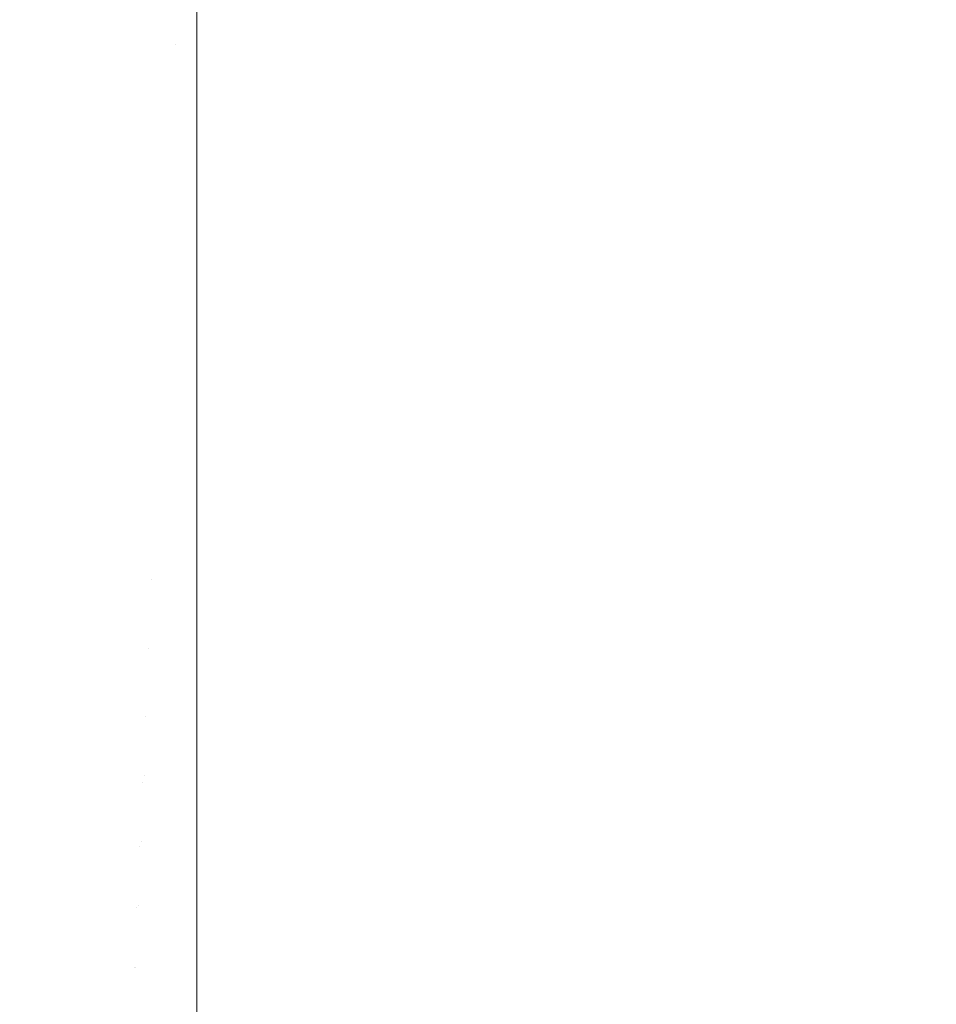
# Model space of a CAD drawing. Header units: centimetres. Extents: x -26 to 27.3, y -25.9 to -24.1.
# Tile 11 of 224: x -25.9262 to -25.8809, y -25.8325 to -25.7838. Entities that reach past the tile are written whole.
import ezdxf

# ---------------------------------------------------------------- set-up
doc = ezdxf.new("R2010")
doc.units = ezdxf.units.CM
doc.header["$LTSCALE"] = 2.54
doc.layers.add('Lucido design-1', color=7, linetype='Continuous')

# ---------------------------------------------------------------- blocks, each defined once
blk = doc.blocks.new('Gruppo-7-1')
at = {"color": 7, "linetype": 'Continuous', "lineweight": 9}
for points, invisible_edges in [([(-25.926277, -25.784051, 1181.62609), (-25.927322, -25.783644, 1181.62609), (-25.925828, -25.780038, 1181.625134), (-25.924942, -25.780383, 1181.625134)], 15), ([(-25.923628, -25.779957, 1182.4205), (-25.924474, -25.779678, 1182.4205), (-25.925865, -25.783615, 1182.419509), (-25.924851, -25.783949, 1182.419509)], 15), ([(-25.922771, -25.7802, 1182.4205), (-25.923628, -25.779957, 1182.4205), (-25.924851, -25.783949, 1182.419509), (-25.923823, -25.78424, 1182.419509)], 15), ([(-25.925214, -25.784411, 1181.62609), (-25.926277, -25.784051, 1181.62609), (-25.924942, -25.780383, 1181.625134), (-25.92404, -25.780689, 1181.625134)], 15), ([(-25.921904, -25.780406, 1182.4205), (-25.922771, -25.7802, 1182.4205), (-25.923823, -25.78424, 1182.419509), (-25.922784, -25.784487, 1182.419509)], 15), ([(-25.921029, -25.780575, 1182.4205), (-25.921904, -25.780406, 1182.4205), (-25.922784, -25.784487, 1182.419509), (-25.921735, -25.78469, 1182.419509)], 15), ([(-25.920148, -25.780707, 1182.4205), (-25.921029, -25.780575, 1182.4205), (-25.921735, -25.78469, 1182.419509), (-25.920678, -25.784848, 1182.419509)], 15), ([(-25.924137, -25.784725, 1181.62609), (-25.925214, -25.784411, 1181.62609), (-25.92404, -25.780689, 1181.625134), (-25.923127, -25.780955, 1181.625134)], 15), ([(-25.923047, -25.784992, 1181.62609), (-25.924137, -25.784725, 1181.62609), (-25.923127, -25.780955, 1181.625134), (-25.922203, -25.781181, 1181.625134)], 15), ([(-25.919262, -25.780801, 1182.4205), (-25.920148, -25.780707, 1182.4205), (-25.920678, -25.784848, 1182.419509), (-25.919616, -25.784962, 1182.419509)], 15), ([(-25.918373, -25.780858, 1182.4205), (-25.919262, -25.780801, 1182.4205), (-25.919616, -25.784962, 1182.419509), (-25.91855, -25.785029, 1182.419509)], 15), ([(-25.918373, -25.780858, 1182.4205), (-25.91855, -25.785029, 1182.419509), (-25.917482, -25.785052, 1182.419509), (-25.917482, -25.780956, 1182.420481)], 11), ([(27.182518, -25.785052, 1182.419509), (27.182518, -25.780956, 1182.420481), (-25.917482, -25.780956, 1182.420481), (-25.917482, -25.785052, 1182.419509)], 10), ([(-25.921947, -25.785211, 1181.62609), (-25.923047, -25.784992, 1181.62609), (-25.922203, -25.781181, 1181.625134), (-25.921269, -25.781367, 1181.625134)], 15), ([(-25.920838, -25.785381, 1181.62609), (-25.921947, -25.785211, 1181.62609), (-25.921269, -25.781367, 1181.625134), (-25.920329, -25.781511, 1181.625134)], 15), ([(-25.919723, -25.785504, 1181.62609), (-25.920838, -25.785381, 1181.62609), (-25.920329, -25.781511, 1181.625134), (-25.919383, -25.781615, 1181.625134)], 15), ([(-25.918604, -25.785577, 1181.62609), (-25.919723, -25.785504, 1181.62609), (-25.919383, -25.781615, 1181.625134), (-25.918433, -25.781677, 1181.625134)], 15), ([(-25.917482, -25.785601, 1181.62609), (-25.918604, -25.785577, 1181.62609), (-25.918433, -25.781677, 1181.625134), (-25.917482, -25.781698, 1181.625134)], 7), ([(27.182518, -25.781698, 1181.625134), (27.182518, -25.785601, 1181.62609), (-25.917482, -25.785601, 1181.62609), (-25.917482, -25.781698, 1181.625134)], 10), ([(-25.925865, -25.783615, 1182.419509), (-25.926865, -25.783238, 1182.419509), (-25.928402, -25.787063, 1182.418342), (-25.927239, -25.787502, 1182.418342)], 15), ([(-25.924851, -25.783949, 1182.419509), (-25.925865, -25.783615, 1182.419509), (-25.927239, -25.787502, 1182.418342), (-25.926058, -25.787891, 1182.418342)], 15), ([(-25.923823, -25.78424, 1182.419509), (-25.924851, -25.783949, 1182.419509), (-25.926058, -25.787891, 1182.418342), (-25.924862, -25.78823, 1182.418342)], 15), ([(-25.926377, -25.788099, 1181.627202), (-25.927599, -25.787684, 1181.627202), (-25.926277, -25.784051, 1181.62609), (-25.925214, -25.784411, 1181.62609)], 15), ([(-25.925138, -25.78846, 1181.627202), (-25.926377, -25.788099, 1181.627202), (-25.925214, -25.784411, 1181.62609), (-25.924137, -25.784725, 1181.62609)], 15), ([(-25.922784, -25.784487, 1182.419509), (-25.923823, -25.78424, 1182.419509), (-25.924862, -25.78823, 1182.418342), (-25.923652, -25.788517, 1182.418342)], 15), ([(-25.921735, -25.78469, 1182.419509), (-25.922784, -25.784487, 1182.419509), (-25.923652, -25.788517, 1182.418342), (-25.922432, -25.788754, 1182.418342)], 15), ([(-25.923884, -25.788767, 1181.627202), (-25.925138, -25.78846, 1181.627202), (-25.924137, -25.784725, 1181.62609), (-25.923047, -25.784992, 1181.62609)], 15), ([(-25.922619, -25.789019, 1181.627202), (-25.923884, -25.788767, 1181.627202), (-25.923047, -25.784992, 1181.62609), (-25.921947, -25.785211, 1181.62609)], 15), ([(-25.920678, -25.784848, 1182.419509), (-25.921735, -25.78469, 1182.419509), (-25.922432, -25.788754, 1182.418342), (-25.921202, -25.788938, 1182.418342)], 15), ([(-25.919616, -25.784962, 1182.419509), (-25.920678, -25.784848, 1182.419509), (-25.921202, -25.788938, 1182.418342), (-25.919966, -25.789069, 1182.418342)], 15), ([(-25.91855, -25.785029, 1182.419509), (-25.919616, -25.784962, 1182.419509), (-25.919966, -25.789069, 1182.418342), (-25.918725, -25.789148, 1182.418342)], 15), ([(-25.921343, -25.789215, 1181.627202), (-25.922619, -25.789019, 1181.627202), (-25.921947, -25.785211, 1181.62609), (-25.920838, -25.785381, 1181.62609)], 15), ([(-25.92006, -25.789355, 1181.627202), (-25.921343, -25.789215, 1181.627202), (-25.920838, -25.785381, 1181.62609), (-25.919723, -25.785504, 1181.62609)], 15), ([(-25.918772, -25.78944, 1181.627202), (-25.92006, -25.789355, 1181.627202), (-25.919723, -25.785504, 1181.62609), (-25.918604, -25.785577, 1181.62609)], 15), ([(-25.91855, -25.785029, 1182.419509), (-25.918725, -25.789148, 1182.418342), (-25.917482, -25.789175, 1182.418342), (-25.917482, -25.785086, 1182.4195)], 11), ([(-25.917482, -25.785086, 1182.4195), (-25.917482, -25.785052, 1182.419509), (-25.91855, -25.785029, 1182.419509)], 10), ([(-25.917482, -25.785052, 1182.419509), (-25.917482, -25.785086, 1182.4195), (27.182518, -25.785086, 1182.4195), (27.182518, -25.785052, 1182.419509)], 10), ([(-25.917482, -25.78917, 1182.418344), (27.182518, -25.78917, 1182.418344), (27.182518, -25.785086, 1182.4195), (-25.917482, -25.785086, 1182.4195)], 5), ([(-25.917482, -25.785769, 1181.626138), (-25.917482, -25.789468, 1181.627202), (-25.918772, -25.78944, 1181.627202), (-25.918604, -25.785577, 1181.62609)], 14), ([(-25.918604, -25.785577, 1181.62609), (-25.917482, -25.785601, 1181.62609), (-25.917482, -25.785769, 1181.626138)], 9), ([(27.182518, -25.785601, 1181.62609), (27.182518, -25.785769, 1181.626138), (-25.917482, -25.785769, 1181.626138), (-25.917482, -25.785601, 1181.62609)], 10), ([(-25.917482, -25.789468, 1181.627202), (-25.917482, -25.785769, 1181.626138), (27.182518, -25.785769, 1181.626138), (27.182518, -25.789468, 1181.627202)], 10), ([(-25.926058, -25.787891, 1182.418342), (-25.927239, -25.787502, 1182.418342), (-25.928592, -25.791333, 1182.417002), (-25.927248, -25.791776, 1182.417002)], 15), ([(-25.924862, -25.78823, 1182.418342), (-25.926058, -25.787891, 1182.418342), (-25.927248, -25.791776, 1182.417002), (-25.925885, -25.792162, 1182.417002)], 15), ([(-25.926127, -25.792153, 1181.628471), (-25.927527, -25.791745, 1181.628471), (-25.926377, -25.788099, 1181.627202), (-25.925138, -25.78846, 1181.627202)], 15), ([(-25.923652, -25.788517, 1182.418342), (-25.924862, -25.78823, 1182.418342), (-25.925885, -25.792162, 1182.417002), (-25.924508, -25.792489, 1182.417002)], 15), ([(-25.924712, -25.792499, 1181.628471), (-25.926127, -25.792153, 1181.628471), (-25.925138, -25.78846, 1181.627202), (-25.923884, -25.788767, 1181.627202)], 15), ([(-25.923282, -25.792784, 1181.628471), (-25.924712, -25.792499, 1181.628471), (-25.923884, -25.788767, 1181.627202), (-25.922619, -25.789019, 1181.627202)], 15), ([(-25.922432, -25.788754, 1182.418342), (-25.923652, -25.788517, 1182.418342), (-25.924508, -25.792489, 1182.417002), (-25.923118, -25.792758, 1182.417002)], 15), ([(-25.921202, -25.788938, 1182.418342), (-25.922432, -25.788754, 1182.418342), (-25.923118, -25.792758, 1182.417002), (-25.921718, -25.792968, 1182.417002)], 15), ([(-25.921842, -25.793005, 1181.628471), (-25.923282, -25.792784, 1181.628471), (-25.922619, -25.789019, 1181.627202), (-25.921343, -25.789215, 1181.627202)], 15), ([(-25.920393, -25.793164, 1181.628471), (-25.921842, -25.793005, 1181.628471), (-25.921343, -25.789215, 1181.627202), (-25.92006, -25.789355, 1181.627202)], 15), ([(-25.919966, -25.789069, 1182.418342), (-25.921202, -25.788938, 1182.418342), (-25.921718, -25.792968, 1182.417002), (-25.92031, -25.793118, 1182.417002)], 15), ([(-25.918939, -25.793259, 1181.628471), (-25.920393, -25.793164, 1181.628471), (-25.92006, -25.789355, 1181.627202), (-25.918772, -25.78944, 1181.627202)], 15), ([(-25.918725, -25.789148, 1182.418342), (-25.919966, -25.789069, 1182.418342), (-25.92031, -25.793118, 1182.417002), (-25.918897, -25.793208, 1182.417002)], 15), ([(-25.917482, -25.793202, 1182.417014), (-25.917482, -25.789175, 1182.418342), (-25.918725, -25.789148, 1182.418342), (-25.918897, -25.793208, 1182.417002)], 14), ([(-25.917482, -25.793202, 1182.417014), (27.182518, -25.793202, 1182.417014), (27.182518, -25.78917, 1182.418344), (-25.917482, -25.78917, 1182.418344)], 5), ([(-25.917482, -25.789956, 1181.627364), (-25.917482, -25.793291, 1181.628471), (-25.918939, -25.793259, 1181.628471), (-25.918772, -25.78944, 1181.627202)], 14), ([(-25.918772, -25.78944, 1181.627202), (-25.917482, -25.789468, 1181.627202), (-25.917482, -25.789956, 1181.627364)], 9), ([(27.182518, -25.789468, 1181.627202), (27.182518, -25.789956, 1181.627364), (-25.917482, -25.789956, 1181.627364), (-25.917482, -25.789468, 1181.627202)], 10), ([(-25.917482, -25.793291, 1181.628471), (-25.917482, -25.789956, 1181.627364), (27.182518, -25.789956, 1181.627364), (27.182518, -25.793291, 1181.628471)], 10), ([(-25.927104, -25.795798, 1181.629894), (-25.928661, -25.795344, 1181.629894), (-25.927527, -25.791745, 1181.628471), (-25.926127, -25.792153, 1181.628471)], 15), ([(-25.925885, -25.792162, 1182.417002), (-25.927248, -25.791776, 1182.417002), (-25.928418, -25.795597, 1182.415492), (-25.926892, -25.796029, 1182.415492)], 15), ([(-25.925529, -25.796183, 1181.629894), (-25.927104, -25.795798, 1181.629894), (-25.926127, -25.792153, 1181.628471), (-25.924712, -25.792499, 1181.628471)], 15), ([(-25.924508, -25.792489, 1182.417002), (-25.925885, -25.792162, 1182.417002), (-25.926892, -25.796029, 1182.415492), (-25.92535, -25.796396, 1182.415492)], 15), ([(-25.923938, -25.7965, 1181.629894), (-25.925529, -25.796183, 1181.629894), (-25.924712, -25.792499, 1181.628471), (-25.923282, -25.792784, 1181.628471)], 15), ([(-25.923118, -25.792758, 1182.417002), (-25.924508, -25.792489, 1182.417002), (-25.92535, -25.796396, 1182.415492), (-25.923794, -25.796697, 1182.415492)], 15), ([(-25.922335, -25.796747, 1181.629894), (-25.923938, -25.7965, 1181.629894), (-25.923282, -25.792784, 1181.628471), (-25.921842, -25.793005, 1181.628471)], 15), ([(-25.921718, -25.792968, 1182.417002), (-25.923118, -25.792758, 1182.417002), (-25.923794, -25.796697, 1182.415492), (-25.922226, -25.796931, 1182.415492)], 15), ([(-25.920722, -25.796923, 1181.629894), (-25.922335, -25.796747, 1181.629894), (-25.921842, -25.793005, 1181.628471), (-25.920393, -25.793164, 1181.628471)], 15), ([(-25.92031, -25.793118, 1182.417002), (-25.921718, -25.792968, 1182.417002), (-25.922226, -25.796931, 1182.415492), (-25.920649, -25.797099, 1182.415492)], 15), ([(-25.919104, -25.797029, 1181.629894), (-25.920722, -25.796923, 1181.629894), (-25.920393, -25.793164, 1181.628471), (-25.918939, -25.793259, 1181.628471)], 15), ([(-25.918897, -25.793208, 1182.417002), (-25.92031, -25.793118, 1182.417002), (-25.920649, -25.797099, 1182.415492), (-25.919067, -25.7972, 1182.415492)], 15), ([(-25.917482, -25.794085, 1181.628771), (-25.917482, -25.797065, 1181.629894), (-25.919104, -25.797029, 1181.629894), (-25.918939, -25.793259, 1181.628471)], 14), ([(-25.917482, -25.797173, 1182.415515), (-25.917482, -25.793238, 1182.417002), (-25.918897, -25.793208, 1182.417002), (-25.919067, -25.7972, 1182.415492)], 14), ([(-25.918939, -25.793259, 1181.628471), (-25.917482, -25.793291, 1181.628471), (-25.917482, -25.794085, 1181.628771)], 9), ([(-25.918897, -25.793208, 1182.417002), (-25.917482, -25.793238, 1182.417002), (-25.917482, -25.793202, 1182.417014)], 9), ([(27.182518, -25.793238, 1182.417002), (27.182518, -25.793202, 1182.417014), (-25.917482, -25.793202, 1182.417014), (-25.917482, -25.793238, 1182.417002)], 10), ([(-25.917482, -25.793238, 1182.417002), (-25.917482, -25.797173, 1182.415515), (27.182518, -25.797173, 1182.415515), (27.182518, -25.793238, 1182.417002)], 10), ([(27.182518, -25.793291, 1181.628471), (27.182518, -25.794085, 1181.628771), (-25.917482, -25.794085, 1181.628771), (-25.917482, -25.793291, 1181.628471)], 10), ([(-25.917482, -25.797065, 1181.629894), (-25.917482, -25.794085, 1181.628771), (27.182518, -25.794085, 1181.628771), (27.182518, -25.797065, 1181.629894)], 10), ([(-25.926333, -25.799812, 1181.631471), (-25.928066, -25.799388, 1181.631471), (-25.927104, -25.795798, 1181.629894), (-25.925529, -25.796183, 1181.629894)], 15), ([(-25.92535, -25.796396, 1182.415492), (-25.926892, -25.796029, 1182.415492), (-25.927881, -25.799825, 1182.413815), (-25.926176, -25.80023, 1182.413815)], 15), ([(-25.924583, -25.800161, 1181.631471), (-25.926333, -25.799812, 1181.631471), (-25.925529, -25.796183, 1181.629894), (-25.923938, -25.7965, 1181.629894)], 15), ([(-25.923794, -25.796697, 1182.415492), (-25.92535, -25.796396, 1182.415492), (-25.926176, -25.80023, 1182.413815), (-25.924456, -25.800563, 1182.413815)], 15), ([(-25.92282, -25.800432, 1181.631471), (-25.924583, -25.800161, 1181.631471), (-25.923938, -25.7965, 1181.629894), (-25.922335, -25.796747, 1181.629894)], 15), ([(-25.922226, -25.796931, 1182.415492), (-25.923794, -25.796697, 1182.415492), (-25.924456, -25.800563, 1182.413815), (-25.922724, -25.800822, 1182.413815)], 15), ([(-25.921046, -25.800626, 1181.631471), (-25.92282, -25.800432, 1181.631471), (-25.922335, -25.796747, 1181.629894), (-25.920722, -25.796923, 1181.629894)], 15), ([(-25.920649, -25.797099, 1182.415492), (-25.922226, -25.796931, 1182.415492), (-25.922724, -25.800822, 1182.413815), (-25.920982, -25.801008, 1182.413815)], 15), ([(-25.919266, -25.800743, 1181.631471), (-25.921046, -25.800626, 1181.631471), (-25.920722, -25.796923, 1181.629894), (-25.919104, -25.797029, 1181.629894)], 15), ([(-25.919067, -25.7972, 1182.415492), (-25.920649, -25.797099, 1182.415492), (-25.920982, -25.801008, 1182.413815), (-25.919234, -25.801119, 1182.413815)], 15), ([(-25.917482, -25.79815, 1181.630355), (-25.917482, -25.800782, 1181.631471), (-25.919266, -25.800743, 1181.631471), (-25.919104, -25.797029, 1181.629894)], 14), ([(-25.919104, -25.797029, 1181.629894), (-25.917482, -25.797065, 1181.629894), (-25.917482, -25.79815, 1181.630355)], 9), ([(-25.919067, -25.7972, 1182.415492), (-25.917482, -25.797234, 1182.415492), (-25.917482, -25.797173, 1182.415515)], 9), ([(27.182518, -25.797065, 1181.629894), (27.182518, -25.79815, 1181.630355), (-25.917482, -25.79815, 1181.630355), (-25.917482, -25.797065, 1181.629894)], 10), ([(27.182518, -25.797234, 1182.415492), (27.182518, -25.797173, 1182.415515), (-25.917482, -25.797173, 1182.415515), (-25.917482, -25.797234, 1182.415492)], 10), ([(-25.917482, -25.801077, 1182.413848), (-25.917482, -25.797234, 1182.415492), (-25.919067, -25.7972, 1182.415492), (-25.919234, -25.801119, 1182.413815)], 14), ([(-25.917482, -25.797234, 1182.415492), (-25.917482, -25.801077, 1182.413848), (27.182518, -25.801077, 1182.413848), (27.182518, -25.797234, 1182.415492)], 10), ([(-25.917482, -25.800782, 1181.631471), (-25.917482, -25.79815, 1181.630355), (27.182518, -25.79815, 1181.630355), (27.182518, -25.800782, 1181.631471)], 10), ([(-25.926176, -25.80023, 1182.413815), (-25.927881, -25.799825, 1182.413815), (-25.928849, -25.803543, 1182.411974), (-25.926986, -25.803986, 1182.411974)], 15), ([(-25.925218, -25.80376, 1181.633198), (-25.927124, -25.80338, 1181.633198), (-25.926333, -25.799812, 1181.631471), (-25.924583, -25.800161, 1181.631471)], 15), ([(-25.924456, -25.800563, 1182.413815), (-25.926176, -25.80023, 1182.413815), (-25.926986, -25.803986, 1182.411974), (-25.925106, -25.80435, 1182.411974)], 15), ([(-25.923297, -25.804055, 1181.633198), (-25.925218, -25.80376, 1181.633198), (-25.924583, -25.800161, 1181.631471), (-25.92282, -25.800432, 1181.631471)], 15), ([(-25.922724, -25.800822, 1182.413815), (-25.924456, -25.800563, 1182.413815), (-25.925106, -25.80435, 1182.411974), (-25.923212, -25.804633, 1182.411974)], 15), ([(-25.921365, -25.804267, 1181.633198), (-25.923297, -25.804055, 1181.633198), (-25.92282, -25.800432, 1181.631471), (-25.921046, -25.800626, 1181.631471)], 15), ([(-25.920982, -25.801008, 1182.413815), (-25.922724, -25.800822, 1182.413815), (-25.923212, -25.804633, 1182.411974), (-25.921308, -25.804836, 1182.411974)], 15), ([(-25.919425, -25.804394, 1181.633198), (-25.921365, -25.804267, 1181.633198), (-25.921046, -25.800626, 1181.631471), (-25.919266, -25.800743, 1181.631471)], 15), ([(-25.919234, -25.801119, 1182.413815), (-25.920982, -25.801008, 1182.413815), (-25.921308, -25.804836, 1182.411974), (-25.919397, -25.804958, 1182.411974)], 15), ([(-25.917482, -25.802142, 1181.632114), (-25.917482, -25.804436, 1181.633198), (-25.919425, -25.804394, 1181.633198), (-25.919266, -25.800743, 1181.631471)], 14), ([(-25.919266, -25.800743, 1181.631471), (-25.917482, -25.800782, 1181.631471), (-25.917482, -25.802142, 1181.632114)], 9), ([(-25.919234, -25.801119, 1182.413815), (-25.917482, -25.801156, 1182.413815), (-25.917482, -25.801077, 1182.413848)], 9), ([(27.182518, -25.800782, 1181.631471), (27.182518, -25.802142, 1181.632114), (-25.917482, -25.802142, 1181.632114), (-25.917482, -25.800782, 1181.631471)], 10), ([(27.182518, -25.801156, 1182.413815), (27.182518, -25.801077, 1182.413848), (-25.917482, -25.801077, 1182.413848), (-25.917482, -25.801156, 1182.413815)], 10), ([(-25.917482, -25.804907, 1182.412018), (-25.917482, -25.801156, 1182.413815), (-25.919234, -25.801119, 1182.413815), (-25.919397, -25.804958, 1182.411974)], 14), ([(-25.917482, -25.801156, 1182.413815), (-25.917482, -25.804907, 1182.412018), (27.182518, -25.804907, 1182.412018), (27.182518, -25.801156, 1182.413815)], 10), ([(-25.917482, -25.804436, 1181.633198), (-25.917482, -25.802142, 1181.632114), (27.182518, -25.802142, 1181.632114), (27.182518, -25.804436, 1181.633198)], 10), ([(-25.92584, -25.807291, 1181.635074), (-25.9279, -25.806881, 1181.635074), (-25.927124, -25.80338, 1181.633198), (-25.925218, -25.80376, 1181.633198)], 15), ([(-25.925106, -25.80435, 1182.411974), (-25.926986, -25.803986, 1182.411974), (-25.927777, -25.807657, 1182.409974), (-25.92574, -25.808051, 1182.409974)], 15), ([(-25.923765, -25.80761, 1181.635074), (-25.92584, -25.807291, 1181.635074), (-25.925218, -25.80376, 1181.633198), (-25.923297, -25.804055, 1181.633198)], 15), ([(-25.923212, -25.804633, 1182.411974), (-25.925106, -25.80435, 1182.411974), (-25.92574, -25.808051, 1182.409974), (-25.923689, -25.808358, 1182.409974)], 15), ([(-25.921677, -25.807839, 1181.635074), (-25.923765, -25.80761, 1181.635074), (-25.923297, -25.804055, 1181.633198), (-25.921365, -25.804267, 1181.633198)], 15), ([(-25.919582, -25.807976, 1181.635074), (-25.921677, -25.807839, 1181.635074), (-25.921365, -25.804267, 1181.633198), (-25.919425, -25.804394, 1181.633198)], 15), ([(-25.917482, -25.806053, 1181.634044), (-25.917482, -25.808022, 1181.635074), (-25.919582, -25.807976, 1181.635074), (-25.919425, -25.804394, 1181.633198)], 14), ([(-25.919425, -25.804394, 1181.633198), (-25.917482, -25.804436, 1181.633198), (-25.917482, -25.806053, 1181.634044)], 9), ([(27.182518, -25.804436, 1181.633198), (27.182518, -25.806053, 1181.634044), (-25.917482, -25.806053, 1181.634044), (-25.917482, -25.804436, 1181.633198)], 10), ([(-25.921308, -25.804836, 1182.411974), (-25.923212, -25.804633, 1182.411974), (-25.923689, -25.808358, 1182.409974), (-25.921626, -25.808578, 1182.409974)], 15), ([(-25.919397, -25.804958, 1182.411974), (-25.921308, -25.804836, 1182.411974), (-25.921626, -25.808578, 1182.409974), (-25.919556, -25.80871, 1182.409974)], 15), ([(-25.917482, -25.808656, 1182.410027), (-25.917482, -25.804999, 1182.411974), (-25.919397, -25.804958, 1182.411974), (-25.919556, -25.80871, 1182.409974)], 14), ([(-25.919397, -25.804958, 1182.411974), (-25.917482, -25.804999, 1182.411974), (-25.917482, -25.804907, 1182.412018)], 9), ([(27.182518, -25.804999, 1182.411974), (27.182518, -25.804907, 1182.412018), (-25.917482, -25.804907, 1182.412018), (-25.917482, -25.804999, 1182.411974)], 10), ([(-25.917482, -25.804999, 1182.411974), (-25.917482, -25.808656, 1182.410027), (27.182518, -25.808656, 1182.410027), (27.182518, -25.804999, 1182.411974)], 10), ([(-25.917482, -25.808022, 1181.635074), (-25.917482, -25.806053, 1181.634044), (27.182518, -25.806053, 1181.634044), (27.182518, -25.808022, 1181.635074)], 10), ([(-25.92645, -25.810748, 1181.637095), (-25.92866, -25.810308, 1181.637095), (-25.9279, -25.806881, 1181.635074), (-25.92584, -25.807291, 1181.635074)], 15), ([(-25.924223, -25.811091, 1181.637095), (-25.92645, -25.810748, 1181.637095), (-25.92584, -25.807291, 1181.635074), (-25.923765, -25.80761, 1181.635074)], 15), ([(-25.92574, -25.808051, 1182.409974), (-25.927777, -25.807657, 1182.409974), (-25.928549, -25.811238, 1182.40782), (-25.926359, -25.811661, 1182.40782)], 15), ([(-25.921983, -25.811336, 1181.637095), (-25.924223, -25.811091, 1181.637095), (-25.923765, -25.80761, 1181.635074), (-25.921677, -25.807839, 1181.635074)], 15), ([(-25.919735, -25.811483, 1181.637095), (-25.921983, -25.811336, 1181.637095), (-25.921677, -25.807839, 1181.635074), (-25.919582, -25.807976, 1181.635074)], 15), ([(-25.923689, -25.808358, 1182.409974), (-25.92574, -25.808051, 1182.409974), (-25.926359, -25.811661, 1182.40782), (-25.924154, -25.811991, 1182.40782)], 15), ([(-25.921626, -25.808578, 1182.409974), (-25.923689, -25.808358, 1182.409974), (-25.924154, -25.811991, 1182.40782), (-25.921937, -25.812227, 1182.40782)], 15), ([(-25.919735, -25.811483, 1181.637095), (-25.919582, -25.807976, 1181.635074), (-25.917482, -25.808022, 1181.635074), (-25.917482, -25.809878, 1181.636142)], 11), ([(27.182518, -25.808022, 1181.635074), (27.182518, -25.809878, 1181.636142), (-25.917482, -25.809878, 1181.636142), (-25.917482, -25.808022, 1181.635074)], 10), ([(-25.919556, -25.80871, 1182.409974), (-25.921626, -25.808578, 1182.409974), (-25.921937, -25.812227, 1182.40782), (-25.919711, -25.812369, 1182.40782)], 15), ([(-25.917482, -25.812318, 1182.407878), (-25.917482, -25.808754, 1182.409974), (-25.919556, -25.80871, 1182.409974), (-25.919711, -25.812369, 1182.40782)], 14), ([(-25.919556, -25.80871, 1182.409974), (-25.917482, -25.808754, 1182.409974), (-25.917482, -25.808656, 1182.410027)], 9), ([(27.182518, -25.808754, 1182.409974), (27.182518, -25.808656, 1182.410027), (-25.917482, -25.808656, 1182.410027), (-25.917482, -25.808754, 1182.409974)], 10), ([(-25.917482, -25.808754, 1182.409974), (-25.917482, -25.812318, 1182.407878), (27.182518, -25.812318, 1182.407878), (27.182518, -25.808754, 1182.409974)], 10), ([(-25.917482, -25.809878, 1181.636142), (-25.917482, -25.811532, 1181.637095), (-25.919735, -25.811483, 1181.637095)], 10), ([(-25.917482, -25.811532, 1181.637095), (-25.917482, -25.809878, 1181.636142), (27.182518, -25.809878, 1181.636142), (27.182518, -25.811532, 1181.637095)], 10), ([(-25.924671, -25.814491, 1181.639259), (-25.927046, -25.814125, 1181.639259), (-25.92645, -25.810748, 1181.637095), (-25.924223, -25.811091, 1181.637095)], 15), ([(-25.922282, -25.814752, 1181.639259), (-25.924671, -25.814491, 1181.639259), (-25.924223, -25.811091, 1181.637095), (-25.921983, -25.811336, 1181.637095)], 15), ([(-25.924154, -25.811991, 1182.40782), (-25.926359, -25.811661, 1182.40782), (-25.926962, -25.815173, 1182.405514), (-25.924607, -25.815526, 1182.405514)], 15), ([(-25.919884, -25.814909, 1181.639259), (-25.922282, -25.814752, 1181.639259), (-25.921983, -25.811336, 1181.637095), (-25.919735, -25.811483, 1181.637095)], 15), ([(-25.919884, -25.814909, 1181.639259), (-25.919735, -25.811483, 1181.637095), (-25.917482, -25.811532, 1181.637095), (-25.917482, -25.813607, 1181.638405)], 11), ([(27.182518, -25.811532, 1181.637095), (27.182518, -25.813607, 1181.638405), (-25.917482, -25.813607, 1181.638405), (-25.917482, -25.811532, 1181.637095)], 10), ([(-25.921937, -25.812227, 1182.40782), (-25.924154, -25.811991, 1182.40782), (-25.924607, -25.815526, 1182.405514), (-25.922239, -25.815778, 1182.405514)], 15), ([(-25.919711, -25.812369, 1182.40782), (-25.921937, -25.812227, 1182.40782), (-25.922239, -25.815778, 1182.405514), (-25.919863, -25.81593, 1182.405514)], 15), ([(-25.917482, -25.815884, 1182.405576), (-25.917482, -25.812417, 1182.40782), (-25.919711, -25.812369, 1182.40782), (-25.919863, -25.81593, 1182.405514)], 14), ([(-25.919711, -25.812369, 1182.40782), (-25.917482, -25.812417, 1182.40782), (-25.917482, -25.812318, 1182.407878)], 9), ([(27.182518, -25.812417, 1182.40782), (27.182518, -25.812318, 1182.407878), (-25.917482, -25.812318, 1182.407878), (-25.917482, -25.812417, 1182.40782)], 10), ([(-25.917482, -25.812417, 1182.40782), (-25.917482, -25.815884, 1182.405576), (27.182518, -25.815884, 1182.405576), (27.182518, -25.812417, 1182.40782)], 10), ([(-25.917482, -25.813607, 1181.638405), (-25.917482, -25.814962, 1181.639259), (-25.919884, -25.814909, 1181.639259)], 10), ([(-25.917482, -25.814962, 1181.639259), (-25.917482, -25.813607, 1181.638405), (27.182518, -25.813607, 1181.638405), (27.182518, -25.814962, 1181.639259)], 10), ([(-25.925107, -25.817804, 1181.641563), (-25.927626, -25.817416, 1181.641563), (-25.927046, -25.814125, 1181.639259), (-25.924671, -25.814491, 1181.639259)], 15), ([(-25.922573, -25.818081, 1181.641563), (-25.925107, -25.817804, 1181.641563), (-25.924671, -25.814491, 1181.639259), (-25.922282, -25.814752, 1181.639259)], 15), ([(-25.924607, -25.815526, 1182.405514), (-25.926962, -25.815173, 1182.405514), (-25.927546, -25.818582, 1182.403062), (-25.925046, -25.818956, 1182.403062)], 15), ([(-25.92003, -25.818248, 1181.641563), (-25.922573, -25.818081, 1181.641563), (-25.922282, -25.814752, 1181.639259), (-25.919884, -25.814909, 1181.639259)], 15), ([(-25.92003, -25.818248, 1181.641563), (-25.919884, -25.814909, 1181.639259), (-25.917482, -25.814962, 1181.639259), (-25.917482, -25.817235, 1181.640827)], 11), ([(27.182518, -25.814962, 1181.639259), (27.182518, -25.817235, 1181.640827), (-25.917482, -25.817235, 1181.640827), (-25.917482, -25.814962, 1181.639259)], 10), ([(-25.922239, -25.815778, 1182.405514), (-25.924607, -25.815526, 1182.405514), (-25.925046, -25.818956, 1182.403062), (-25.922532, -25.819224, 1182.403062)], 15), ([(-25.919863, -25.81593, 1182.405514), (-25.922239, -25.815778, 1182.405514), (-25.922532, -25.819224, 1182.403062), (-25.920009, -25.819385, 1182.403062)], 15), ([(-25.917482, -25.81935, 1182.403125), (-25.917482, -25.81598, 1182.405514), (-25.919863, -25.81593, 1182.405514), (-25.920009, -25.819385, 1182.403062)], 14), ([(-25.919863, -25.81593, 1182.405514), (-25.917482, -25.81598, 1182.405514), (-25.917482, -25.815884, 1182.405576)], 9), ([(27.182518, -25.81598, 1182.405514), (27.182518, -25.815884, 1182.405576), (-25.917482, -25.815884, 1182.405576), (-25.917482, -25.81598, 1182.405514)], 10), ([(-25.917482, -25.81598, 1182.405514), (-25.917482, -25.81935, 1182.403125), (27.182518, -25.81935, 1182.403125), (27.182518, -25.81598, 1182.405514)], 10), ([(-25.925537, -25.821072, 1181.64404), (-25.928198, -25.820662, 1181.64404), (-25.927626, -25.817416, 1181.641563), (-25.925107, -25.817804, 1181.641563)], 15), ([(-25.917482, -25.817235, 1181.640827), (-25.917482, -25.818304, 1181.641563), (-25.92003, -25.818248, 1181.641563)], 10), ([(-25.917482, -25.818304, 1181.641563), (-25.917482, -25.817235, 1181.640827), (27.182518, -25.817235, 1181.640827), (27.182518, -25.818304, 1181.641563)], 10), ([(-25.922861, -25.821365, 1181.64404), (-25.925537, -25.821072, 1181.64404), (-25.925107, -25.817804, 1181.641563), (-25.922573, -25.818081, 1181.641563)], 15), ([(-25.920174, -25.821541, 1181.64404), (-25.922861, -25.821365, 1181.64404), (-25.922573, -25.818081, 1181.641563), (-25.92003, -25.818248, 1181.641563)], 15), ([(-25.925046, -25.818956, 1182.403062), (-25.927546, -25.818582, 1182.403062), (-25.927849, -25.820351, 1182.4017), (-25.925274, -25.820736, 1182.4017)], 15), ([(-25.920174, -25.821541, 1181.64404), (-25.92003, -25.818248, 1181.641563), (-25.917482, -25.818304, 1181.641563), (-25.917482, -25.820754, 1181.643405)], 11), ([(27.182518, -25.818304, 1181.641563), (27.182518, -25.820754, 1181.643405), (-25.917482, -25.820754, 1181.643405), (-25.917482, -25.818304, 1181.641563)], 10), ([(-25.922532, -25.819224, 1182.403062), (-25.925046, -25.818956, 1182.403062), (-25.925274, -25.820736, 1182.4017), (-25.922684, -25.821012, 1182.4017)], 15), ([(-25.920009, -25.819385, 1182.403062), (-25.922532, -25.819224, 1182.403062), (-25.922684, -25.821012, 1182.4017), (-25.920086, -25.821178, 1182.4017)], 15), ([(-25.917482, -25.819438, 1182.403062), (-25.920009, -25.819385, 1182.403062), (-25.920086, -25.821178, 1182.4017), (-25.917482, -25.821233, 1182.4017)], 7), ([(-25.920009, -25.819385, 1182.403062), (-25.917482, -25.819438, 1182.403062), (-25.917482, -25.81935, 1182.403125)], 9), ([(27.182518, -25.819438, 1182.403062), (27.182518, -25.81935, 1182.403125), (-25.917482, -25.81935, 1182.403125), (-25.917482, -25.819438, 1182.403062)], 10), ([(-25.917482, -25.819438, 1182.403062), (-25.917482, -25.821233, 1182.4017), (27.182518, -25.821233, 1182.4017), (27.182518, -25.819438, 1182.403062)], 10), ([(-25.925274, -25.820736, 1182.4017), (-25.927849, -25.820351, 1182.4017), (-25.928402, -25.823573, 1182.399049), (-25.925689, -25.823979, 1182.399049)], 15), ([(-25.925948, -25.824194, 1181.646615), (-25.928745, -25.823763, 1181.646615), (-25.928198, -25.820662, 1181.64404), (-25.925537, -25.821072, 1181.64404)], 15), ([(-25.922684, -25.821012, 1182.4017), (-25.925274, -25.820736, 1182.4017), (-25.925689, -25.823979, 1182.399049), (-25.922962, -25.82427, 1182.399049)], 15), ([(-25.920086, -25.821178, 1182.4017), (-25.922684, -25.821012, 1182.4017), (-25.922962, -25.82427, 1182.399049), (-25.920224, -25.824444, 1182.399049)], 15), ([(-25.917482, -25.820754, 1181.643405), (-25.917482, -25.8216, 1181.64404), (-25.920174, -25.821541, 1181.64404)], 10), ([(-25.917482, -25.8216, 1181.64404), (-25.917482, -25.820754, 1181.643405), (27.182518, -25.820754, 1181.643405), (27.182518, -25.8216, 1181.64404)], 10), ([(-25.923135, -25.824502, 1181.646615), (-25.925948, -25.824194, 1181.646615), (-25.925537, -25.821072, 1181.64404), (-25.922861, -25.821365, 1181.64404)], 15), ([(-25.920311, -25.824687, 1181.646615), (-25.923135, -25.824502, 1181.646615), (-25.922861, -25.821365, 1181.64404), (-25.920174, -25.821541, 1181.64404)], 15), ([(-25.920311, -25.824687, 1181.646615), (-25.920174, -25.821541, 1181.64404), (-25.917482, -25.8216, 1181.64404), (-25.917482, -25.824159, 1181.646132)], 11), ([(-25.920086, -25.821178, 1182.4017), (-25.920224, -25.824444, 1182.399049), (-25.917482, -25.824502, 1182.399049), (-25.917482, -25.822696, 1182.400514)], 11), ([(-25.917482, -25.822696, 1182.400514), (-25.917482, -25.821233, 1182.4017), (-25.920086, -25.821178, 1182.4017)], 10), ([(-25.917482, -25.821233, 1182.4017), (-25.917482, -25.822696, 1182.400514), (27.182518, -25.822696, 1182.400514), (27.182518, -25.821233, 1182.4017)], 10), ([(27.182518, -25.8216, 1181.64404), (27.182518, -25.824159, 1181.646132), (-25.917482, -25.824159, 1181.646132), (-25.917482, -25.8216, 1181.64404)], 10), ([(27.182518, -25.824502, 1182.399049), (27.182518, -25.822696, 1182.400514), (-25.917482, -25.822696, 1182.400514), (-25.917482, -25.824502, 1182.399049)], 10), ([(-25.926345, -25.827212, 1181.649318), (-25.929274, -25.826762, 1181.649318), (-25.928745, -25.823763, 1181.646615), (-25.925948, -25.824194, 1181.646615)], 15), ([(-25.925689, -25.823979, 1182.399049), (-25.928402, -25.823573, 1182.399049), (-25.928937, -25.826695, 1182.39625), (-25.926092, -25.827121, 1182.39625)], 15), ([(-25.922962, -25.82427, 1182.399049), (-25.925689, -25.823979, 1182.399049), (-25.926092, -25.827121, 1182.39625), (-25.92323, -25.827426, 1182.39625)], 15), ([(-25.9234, -25.827535, 1181.649318), (-25.926345, -25.827212, 1181.649318), (-25.925948, -25.824194, 1181.646615), (-25.923135, -25.824502, 1181.646615)], 15), ([(-25.920224, -25.824444, 1182.399049), (-25.922962, -25.82427, 1182.399049), (-25.92323, -25.827426, 1182.39625), (-25.920359, -25.827609, 1182.39625)], 15), ([(-25.920224, -25.824444, 1182.399049), (-25.920359, -25.827609, 1182.39625), (-25.917482, -25.82767, 1182.39625), (-25.917482, -25.825941, 1182.397778)], 11), ([(-25.917482, -25.824159, 1181.646132), (-25.917482, -25.824749, 1181.646615), (-25.920311, -25.824687, 1181.646615)], 10), ([(-25.917482, -25.825941, 1182.397778), (-25.917482, -25.824502, 1182.399049), (-25.920224, -25.824444, 1182.399049)], 10), ([(-25.917482, -25.824749, 1181.646615), (-25.917482, -25.824159, 1181.646132), (27.182518, -25.824159, 1181.646132), (27.182518, -25.824749, 1181.646615)], 10), ([(-25.920444, -25.827729, 1181.649318), (-25.9234, -25.827535, 1181.649318), (-25.923135, -25.824502, 1181.646615), (-25.920311, -25.824687, 1181.646615)], 15), ([(-25.920444, -25.827729, 1181.649318), (-25.920311, -25.824687, 1181.646615), (-25.917482, -25.824749, 1181.646615), (-25.917482, -25.827441, 1181.649006)], 11), ([(-25.917482, -25.824502, 1182.399049), (-25.917482, -25.825941, 1182.397778), (27.182518, -25.825941, 1182.397778), (27.182518, -25.824502, 1182.399049)], 10), ([(27.182518, -25.824749, 1181.646615), (27.182518, -25.827441, 1181.649006), (-25.917482, -25.827441, 1181.649006), (-25.917482, -25.824749, 1181.646615)], 10), ([(27.182518, -25.82767, 1182.39625), (27.182518, -25.825941, 1182.397778), (-25.917482, -25.825941, 1182.397778), (-25.917482, -25.82767, 1182.39625)], 10), ([(-25.926092, -25.827121, 1182.39625), (-25.928937, -25.826695, 1182.39625), (-25.929452, -25.829694, 1182.393323), (-25.926478, -25.830139, 1182.393323)], 15), ([(-25.923656, -25.830459, 1181.652146), (-25.926729, -25.830122, 1181.652146), (-25.926345, -25.827212, 1181.649318), (-25.9234, -25.827535, 1181.649318)], 15), ([(-25.92323, -25.827426, 1182.39625), (-25.926092, -25.827121, 1182.39625), (-25.926478, -25.830139, 1182.393323), (-25.923488, -25.830458, 1182.393323)], 15), ([(-25.920572, -25.830661, 1181.652146), (-25.923656, -25.830459, 1181.652146), (-25.9234, -25.827535, 1181.649318), (-25.920444, -25.827729, 1181.649318)], 15), ([(-25.920359, -25.827609, 1182.39625), (-25.92323, -25.827426, 1182.39625), (-25.923488, -25.830458, 1182.393323), (-25.920488, -25.830649, 1182.393323)], 15), ([(-25.920572, -25.830661, 1181.652146), (-25.920444, -25.827729, 1181.649318), (-25.917482, -25.827793, 1181.649318), (-25.917482, -25.830596, 1181.652019)], 11), ([(-25.920359, -25.827609, 1182.39625), (-25.920488, -25.830649, 1182.393323), (-25.917482, -25.830713, 1182.393323), (-25.917482, -25.829067, 1182.394907)], 11), ([(-25.917482, -25.827441, 1181.649006), (-25.917482, -25.827793, 1181.649318), (-25.920444, -25.827729, 1181.649318)], 10), ([(-25.917482, -25.829067, 1182.394907), (-25.917482, -25.82767, 1182.39625), (-25.920359, -25.827609, 1182.39625)], 10), ([(-25.917482, -25.827793, 1181.649318), (-25.917482, -25.827441, 1181.649006), (27.182518, -25.827441, 1181.649006), (27.182518, -25.827793, 1181.649318)], 10), ([(-25.917482, -25.82767, 1182.39625), (-25.917482, -25.829067, 1182.394907), (27.182518, -25.829067, 1182.394907), (27.182518, -25.82767, 1182.39625)], 10), ([(27.182518, -25.827793, 1181.649318), (27.182518, -25.830596, 1181.652019), (-25.917482, -25.830596, 1181.652019), (-25.917482, -25.827793, 1181.649318)], 10), ([(27.182518, -25.830713, 1182.393323), (27.182518, -25.829067, 1182.394907), (-25.917482, -25.829067, 1182.394907), (-25.917482, -25.830713, 1182.393323)], 10), ([(-25.923902, -25.833268, 1181.655094), (-25.927097, -25.832918, 1181.655094), (-25.926729, -25.830122, 1181.652146), (-25.923656, -25.830459, 1181.652146)], 15), ([(-25.923488, -25.830458, 1182.393323), (-25.926478, -25.830139, 1182.393323), (-25.926848, -25.83303, 1182.390274), (-25.923736, -25.833361, 1182.390274)], 15), ([(-25.920695, -25.833478, 1181.655094), (-25.923902, -25.833268, 1181.655094), (-25.923656, -25.830459, 1181.652146), (-25.920572, -25.830661, 1181.652146)], 15), ([(-25.920488, -25.830649, 1182.393323), (-25.923488, -25.830458, 1182.393323), (-25.923736, -25.833361, 1182.390274), (-25.920612, -25.83356, 1182.390274)], 15), ([(-25.917482, -25.833548, 1181.655094), (-25.920695, -25.833478, 1181.655094), (-25.920572, -25.830661, 1181.652146), (-25.917482, -25.830728, 1181.652146)], 7), ([(-25.920488, -25.830649, 1182.393323), (-25.920612, -25.83356, 1182.390274), (-25.917482, -25.833627, 1182.390274), (-25.917482, -25.832068, 1182.391906)], 11), ([(-25.917482, -25.830596, 1181.652019), (-25.917482, -25.830728, 1181.652146), (-25.920572, -25.830661, 1181.652146)], 10), ([(-25.917482, -25.832068, 1182.391906), (-25.917482, -25.830713, 1182.393323), (-25.920488, -25.830649, 1182.393323)], 10), ([(-25.917482, -25.830728, 1181.652146), (-25.917482, -25.830596, 1181.652019), (27.182518, -25.830596, 1181.652019), (27.182518, -25.830728, 1181.652146)], 10), ([(-25.917482, -25.830713, 1182.393323), (-25.917482, -25.832068, 1182.391906), (27.182518, -25.832068, 1182.391906), (27.182518, -25.830713, 1182.393323)], 10), ([(-25.917482, -25.833548, 1181.655094), (-25.917482, -25.830728, 1181.652146), (27.182518, -25.830728, 1181.652146), (27.182518, -25.833548, 1181.655094)], 10), ([(27.182518, -25.833627, 1182.390274), (27.182518, -25.832068, 1182.391906), (-25.917482, -25.832068, 1182.391906), (-25.917482, -25.833627, 1182.390274)], 10)]:
    blk.add_3dface(points, dxfattribs=dict(at, invisible_edges=invisible_edges))

msp = doc.modelspace()

# ---------------------------------------------------------------- block references
at = {"layer": 'Lucido design-1', "color": 7}
msp.add_blockref('Gruppo-7-1', (0, 0), dxfattribs=at)

doc.saveas('drawing.dxf')
